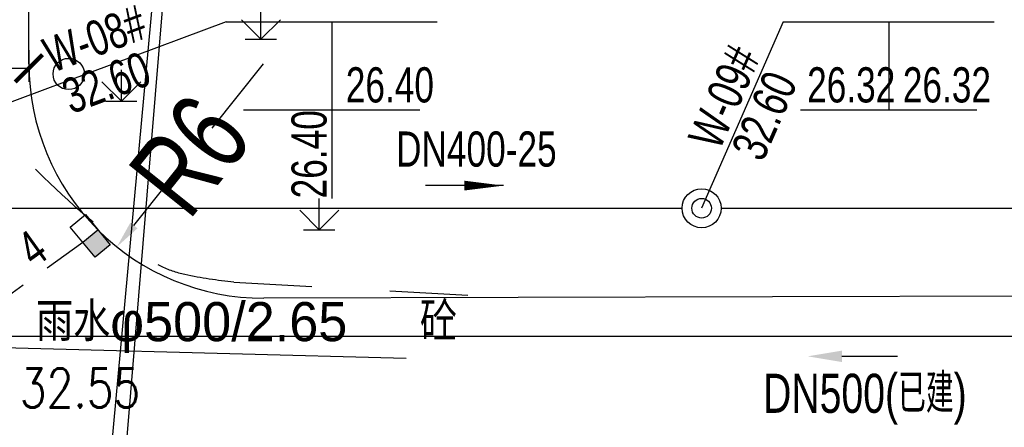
# Model space of a CAD drawing. Header units: millimetres. Extents: x 1371 to 38096, y 232 to 174236.
# Tile 67 of 84: x 19128 to 19153, y 87093 to 87104. Entities that reach past the tile are written whole.
import ezdxf

# ---------------------------------------------------------------- set-up
doc = ezdxf.new("R2010")
doc.units = ezdxf.units.MM
doc.header["$LTSCALE"] = 10
for name, pattern in [('CONTINOUS', [0]), ('DASHED', [0.75, 0.5, -0.25]), ('X6', [2, 1, -1])]:
    doc.linetypes.add(name, pattern=pattern)
for name, color, linetype in [('0提标-尺寸标注-平面 定位图', 3, 'Continuous'), ('0提标-管-污水插旗', 3, 'Continuous'), ('0提标-管-污水管', 4, '厂区污水管'), ('0提标-管-污水管标注', 2, 'CONTINOUS'), ('0提标-管-雨水连管', 3, 'DASHED'), ('0提标-道路', 2, 'Continuous'), ('0提标-雨水口', 7, 'Continuous'), ('DLSS', 30, 'Continuous'), ('GCD', 8, 'Continuous'), ('LOCKUP', 7, 'Continuous'), ('ZBTZ', 8, 'Continuous'), ('原有管线', 7, 'Continuous'), ('电力', 180, 'Continuous'), ('给水', 5, 'Continuous'), ('雨水', 180, 'Continuous')]:
    doc.layers.add(name, color=color, linetype=linetype)
doc.styles.add('HZ', font='rs.shx', dxfattribs={"width": 0.8, "bigfont": 'hztxt.shx'})
doc.styles.add('SMEDI', font='smsim1.shx', dxfattribs={"width": 0.75, "bigfont": 'smfs.shx'})
doc.styles.add('SMEDI1', font='smsim.shx', dxfattribs={"width": 0.75, "bigfont": 'smfs.shx'})
doc.styles.add('songti', font='txt', dxfattribs={"width": 0.75})
doc.styles.add('宋体', font='smsim1.shx', dxfattribs={"bigfont": 'smfs.shx'})
doc.linetypes.add('厂区污水管', pattern='A,4,-0.4,["WS",songti,S=0.4,R=0,X=-0.2,Y=-0.2],-0.4', length=4.8)
doc.linetypes.add('厂区雨水管', pattern='A,4,-0.5,["YS",songti,S=0.4,R=0,X=-0.2,Y=-0.2],-0.7', length=5.2)
doc.dimstyles.new('1-700', dxfattribs={"dimscale": 0.7, "dimtxt": 3, "dimasz": 1, "dimexe": 0.5, "dimexo": 0.5, "dimgap": 0, "dimtad": 1, "dimdsep": 46, "dimtxsty": 'SMEDI', "dimblk1": 'ARCHTICK', "dimblk2": 'ARCHTICK', "dimsah": 1, "dimcen": 0, "dimclrd": 7, "dimclre": 7, "dimclrt": 3, "dimazin": 0, "dimtfac": 1, "dimtix": 1, "dimtmove": 2, "dimatfit": 3, "dimldrblk": 'ARCHTICK', "dimfxl": 0, "dimtolj": 1, "dimtzin": 0, "dimarcsym": 0})

# ---------------------------------------------------------------- blocks, each defined once
blk = doc.blocks.new('*U326')
at = {"layer": '原有管线', "color": 7, "ltscale": 0.4}
blk.add_solid([(19149.05968764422, 87094.85674744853), (19148.18468764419, 87095.00258078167), (19149.05968764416, 87095.14841411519)], dxfattribs=at)
blk = doc.blocks.new('gc122')
blk.add_circle((0, 0), 0.8)
blk = doc.blocks.new('*U325')
at = {"layer": 'DLSS', "color": 8, "linetype": 'X6', "ltscale": 0.2, "flags": 128}
blk.add_lwpolyline([(19133.488, 87096.903, -0.0310916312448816), (19132.23115934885, 87097.09433899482, -0.0605684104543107), (19131.613, 87097.30900000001, -0.0608830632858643), (19129.88558380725, 87098.43295144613, -0.0365354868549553), (19127.42946579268, 87100.82168129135, -0.0537199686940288), (19126.54983875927, 87102.05659774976, -0.0365130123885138), (19125.604, 87104.07299999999)], format="xyb", dxfattribs=at)
at = {"layer": 'DLSS', "color": 8, "linetype": 'X6', "ltscale": 0.2, "elevation": 32.577, "flags": 128}
blk.add_lwpolyline([(19133.488, 87096.903), (19140.19652237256, 87096.52969017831)], dxfattribs=at)
at = {"layer": 'ZBTZ', "color": 8, "ltscale": 0.3}
for p, q in [((19134.17729239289, 87103.11449926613), (19134.17729239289, 87103.91449926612)), ((19133.67729239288, 87103.61449926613), (19134.17729239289, 87103.11449926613)), ((19134.17729239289, 87103.11449926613), (19134.67729239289, 87103.61449926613)), ((19133.77729239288, 87103.11449926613), (19134.57729239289, 87103.11449926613)), ((19130.604, 87101.52969017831), (19130.604, 87102.32969017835)), ((19130.104, 87102.02969017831), (19130.604, 87101.52969017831)), ((19130.604, 87101.52969017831), (19131.104, 87102.02969017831)), ((19130.204, 87101.52969017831), (19131.004, 87101.52969017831)), ((19135.67227876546, 87098.23864770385), (19135.67227876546, 87099.03864770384)), ((19135.17227876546, 87098.73864770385), (19135.67227876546, 87098.23864770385)), ((19135.67227876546, 87098.23864770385), (19136.17227876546, 87098.73864770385)), ((19135.27227876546, 87098.23864770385), (19136.07227876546, 87098.23864770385))]:
    blk.add_line(p, q, dxfattribs=at)
at = {"layer": 'ZBTZ', "color": 8, "linetype": 'Continuous', "ltscale": 0.3, "xscale": 0.5, "yscale": 0.5}
blk.add_blockref('gc122', (19129.25570066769, 87102.22648726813), dxfattribs=at)
at = {"layer": 'GCD', "linetype": 'Continuous', "ltscale": 0.3, "style": 'HZ', "width": 0.8}
blk.add_text('32.55', height=1, dxfattribs=at).set_placement((19128.00471428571, 87093.693))
blk = doc.blocks.new('_ARCHTICK')
at = {"color": 0, "linetype": 'ByBlock', "const_width": 0.15}
blk.add_lwpolyline([(-0.5, -0.5), (0.5, 0.5)], dxfattribs=at)
blk = doc.blocks.new('*D292')
at = {"layer": '0提标-尺寸标注-平面 定位图', "color": 7, "lineweight": -2}
for p, q in [((19119.46592477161, 87102.83924582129), (19119.46592477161, 87102.02297281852)), ((19128.236279, 87102.83924582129), (19128.236279, 87102.02297281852)), ((19119.46592477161, 87102.37297281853), (19128.236279, 87102.37297281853))]:
    blk.add_line(p, q, dxfattribs=at)
at = {"layer": 'Defpoints', "color": 0}
for p in [(19119.46592477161, 87103.1892458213), (19128.236279, 87103.1892458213), (19128.236279, 87102.37297281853)]:
    blk.add_point(p, dxfattribs=at)
at = {"layer": '0提标-尺寸标注-平面 定位图', "color": 7, "lineweight": -2, "xscale": 0.7, "yscale": 0.7, "zscale": 0.7, "rotation": 180}
blk.add_blockref('_ARCHTICK', (19119.46592477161, 87102.37297281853), dxfattribs=at)
at = {"layer": '0提标-尺寸标注-平面 定位图', "color": 7, "lineweight": -2, "xscale": 0.7, "yscale": 0.7, "zscale": 0.7}
blk.add_blockref('_ARCHTICK', (19128.236279, 87102.37297281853), dxfattribs=at)
at = {"layer": '0提标-尺寸标注-平面 定位图', "color": 3, "insert": (19123.8511018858, 87103.42297281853), "char_height": 2.1, "attachment_point": 5, "style": 'SMEDI'}
blk.add_mtext('\\A1;8.77', dxfattribs=at)
blk = doc.blocks.new('A$C376B11A7')
at = {"layer": '0提标-雨水口', "linetype": 'Continuous'}
blk.add_hatch(color=256, dxfattribs=at).paths.add_polyline_path([(-0.2499999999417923, 0.5), (-0.2499999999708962, 0), (0.2500000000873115, 4.656612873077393e-10), (0.2500000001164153, 0.5)])
blk.add_line((-0.25, 0), (0.2500000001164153, 4.656612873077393e-10), dxfattribs=at)
blk.add_lwpolyline([(-0.25, -0.4999999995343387), (0.2500000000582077, -0.4999999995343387), (0.2500000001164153, 0.5), (-0.2499999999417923, 0.5)], close=True, dxfattribs=at)
blk = doc.blocks.new('*D163')
at = {"layer": '0提标-尺寸标注-平面 定位图', "color": 7, "lineweight": -2}
for p, q in [((19134.23627899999, 87102.48981625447), (19132.91999360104, 87100.8439277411)), ((19130.92604762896, 87098.35068974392), (19131.80513265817, 87099.44990117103))]:
    blk.add_line(p, q, dxfattribs=at)
at = {"layer": '0提标-尺寸标注-平面 定位图', "color": 7}
blk.add_solid([(19130.83493478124, 87098.4235564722), (19131.01716047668, 87098.27782301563), (19130.4888472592, 87097.80401265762)], dxfattribs=at)
at = {"layer": 'Defpoints', "color": 0}
for p in [(19134.23627899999, 87102.48981625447), (19130.4888472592, 87097.80401265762)]:
    blk.add_point(p, dxfattribs=at)
at = {"layer": '0提标-尺寸标注-平面 定位图', "color": 3, "insert": (19132.3625631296, 87100.14691445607), "char_height": 2.1, "attachment_point": 5, "rotation": 51.34922288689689, "style": 'SMEDI'}
blk.add_mtext('\\A1;R6', dxfattribs=at)
blk = doc.blocks.new('*U324')
at = {"ltscale": 0.3}
blk.add_line((19167.25337682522, 87096.58387903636), (19134.25337682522, 87096.48984061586), dxfattribs=at)
at = {"layer": '0提标-管-污水插旗', "color": 7, "ltscale": 0.5}
for p, q in [((19133.29037874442, 87103.55845627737), (19120.4659247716, 87098.7916291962)), ((19133.2903787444, 87103.55845627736), (19138.6903787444, 87103.55845627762)), ((19135.99037874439, 87103.55845627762), (19135.99037874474, 87101.29778450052)), ((19147.55674045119, 87103.55845627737), (19145.4659247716, 87098.7916291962)), ((19147.55674045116, 87103.55845627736), (19152.95674045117, 87103.55845627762)), ((19150.25674045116, 87103.55845627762), (19150.25674045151, 87101.29778450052)), ((19135.99037874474, 87101.29778450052), (19133.72970696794, 87101.29778450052)), ((19135.99037874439, 87101.29778450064), (19135.99037874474, 87099.03711272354)), ((19138.25105052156, 87101.29778450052), (19135.99037874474, 87101.29778450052)), ((19150.25674045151, 87101.29778450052), (19147.9960686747, 87101.29778450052)), ((19152.51741222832, 87101.29778450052), (19150.25674045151, 87101.29778450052))]:
    blk.add_line(p, q, dxfattribs=at)
at = {"layer": '0提标-管-污水管', "ltscale": 0.4}
for p, q in [((19120.9659247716, 87098.7916291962), (19144.9659247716, 87098.7916291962)), ((19145.9659247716, 87098.7916291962), (19175.31582445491, 87098.7916291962))]:
    blk.add_line(p, q, dxfattribs=at)
at = {"layer": '0提标-管-污水管', "linetype": 'CONTINOUS', "ltscale": 0.4}
for radius in [0.5, 0.25]:
    blk.add_circle((19145.4659247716, 87098.7916291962), radius, dxfattribs=at)
at = {"layer": '0提标-管-污水管标注', "ltscale": 0.4}
blk.add_line((19140.39131783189, 87099.37078484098), (19138.39131783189, 87099.37078484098), dxfattribs=at)
blk.add_lwpolyline([(19140.39131783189, 87099.37078484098, 0, 0.25, 0), (19139.39131783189, 87099.37078484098, 0, 0, 0)], format="xyseb", dxfattribs=at)
at = {"layer": '0提标-管-雨水连管', "color": 2, "ltscale": 0.3}
blk.add_line((19126.87469955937, 87095.95364014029), (19129.61349774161, 87097.9235543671), dxfattribs=at)
at = {"layer": '0提标-道路', "ltscale": 0.3}
blk.add_line((19128.236279, 87102.48981625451), (19128.236279, 87116.71326060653), dxfattribs=at)
blk.add_arc((19134.236279, 87102.48981625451), 6, 180, 270.1632724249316, dxfattribs=at)
at = {"layer": '原有管线', "color": 7, "linetype": '厂区雨水管', "ltscale": 0.4}
blk.add_line((19127.01583588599, 87095.51570746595), (19198.74268060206, 87095.51570746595), dxfattribs=at)
at = {"layer": '原有管线', "color": 7, "ltscale": 0.4}
blk.add_lwpolyline([(19149.05968764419, 87095.00258078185), (19150.47996914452, 87095.00258078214)], dxfattribs=at)
at = {"layer": '电力', "linetype": 'Continuous', "elevation": 32.682, "flags": 128}
blk.add_lwpolyline([(19129.96015396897, 87131.70486159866), (19133.684, 87128.395), (19130.621, 87091.502), (19127.219, 87086.241), (19118.711, 87055.73199999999), (19116.058, 87031.38), (19117.134, 87022.8), (19118.105, 87011.50300000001), (19134.131, 86994.68899999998), (19146.387, 86991.338), (19170.447, 86993.246)], dxfattribs=at)
at = {"layer": '给水', "linetype": 'Continuous', "elevation": 32.841, "flags": 128}
blk.add_lwpolyline([(19136.002, 87154.02), (19129.92654730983, 87088.08799999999), (19131.364, 87088.08799999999)], dxfattribs=at)
at = {"layer": '雨水', "linetype": 'Continuous', "elevation": 32.684, "flags": 128}
blk.add_lwpolyline([(19119.822, 87095.43199999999), (19137.89484998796, 87094.95268751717)], dxfattribs=at)
at = {"layer": '0提标-雨水口', "linetype": 'Continuous', "ltscale": 0.3, "xscale": -1, "rotation": 219.431927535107}
blk.add_blockref('A$C376B11A7', (19129.80659268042, 87098.08234462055), dxfattribs=at)
at = {"layer": '0提标-管-污水插旗', "ltscale": 10, "style": 'SMEDI1', "width": 0.75}
for s, rotation, p in [('W-08#', 20.39001215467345, (19128.83381286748, 87102.24819668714, 32.841)), ('32.60', 20.39001215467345, (19129.31787321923, 87101.1942293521, -0.1939999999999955)), ('W-09#', 66.31688359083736, (19145.92068310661, 87100.23992531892, 32.841)), ('32.60', 66.31688359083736, (19147.02864905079, 87099.94675612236, -0.1939999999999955)), ('26.40', 90.00000000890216, (19135.86046535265, 87099.04298390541))]:
    blk.add_text(s, height=0.9, rotation=rotation, dxfattribs=at).set_placement(p)
for s, p in [('26.40', (19136.35143071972, 87101.49814492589)), ('26.32', (19148.16715536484, 87101.49814492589)), ('26.32', (19150.61779242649, 87101.49814492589))]:
    blk.add_text(s, height=0.9, dxfattribs=at).set_placement(p)
at = {"layer": '0提标-管-污水管标注', "ltscale": 0.4, "style": 'SMEDI', "width": 0.75}
blk.add_text('DN400-25', height=0.9, dxfattribs=at).set_placement((19137.6379061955, 87099.85565590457))
at = {"layer": '0提标-管-雨水连管', "color": 3, "ltscale": 0.3, "style": 'SMEDI', "width": 0.75}
blk.add_text('4', height=0.9, rotation=35.72604018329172, dxfattribs=at).set_placement((19128.37328855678, 87097.25556160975))
at = {"layer": '原有管线', "color": 7, "ltscale": 0.4, "style": 'SMEDI', "width": 0.75}
blk.add_text('DN500(已建)', height=1, dxfattribs=at).set_placement((19147.03978447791, 87093.55675837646))
at = {"layer": '雨水', "linetype": 'Continuous', "ltscale": 0.3, "style": '宋体'}
blk.add_text('雨水φ500/2.65     砼', height=1, rotation=0.0127335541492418, dxfattribs=at).set_placement((19128.41914183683, 87095.38875521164, 25.54956783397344))
at = {"layer": '0提标-尺寸标注-平面 定位图'}
dim = blk.add_linear_dim(base=(19128.236279, 87102.37297281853), p1=(19119.46592477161, 87103.1892458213), p2=(19128.236279, 87103.1892458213), dimstyle='1-700', dxfattribs=at)
dim.commit()
dim.dimension.update_dxf_attribs({"geometry": '*D292', "text_midpoint": (19123.8511018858, 87103.42297281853)})
dim = blk.add_radius_dim(center=(19134.23627899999, 87102.48981625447), mpoint=(19130.4888472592, 87097.80401265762), dimstyle='1-700', dxfattribs=at)
dim.commit()
dim.dimension.update_dxf_attribs({"geometry": '*D163', "text_midpoint": (19132.3625631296, 87100.14691445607), "dimtype": 164})
blk = doc.blocks.new('*U327')
at = {"layer": 'LOCKUP', "ltscale": 0.3}
for name in ['*U324', '*U325', '*U326']:
    blk.add_blockref(name, (0, 0), dxfattribs=at)

msp = doc.modelspace()

# ---------------------------------------------------------------- block references
at = {"layer": 'LOCKUP', "ltscale": 0.3}
msp.add_blockref('*U327', (0, 0), dxfattribs=at)

doc.saveas('drawing.dxf')
